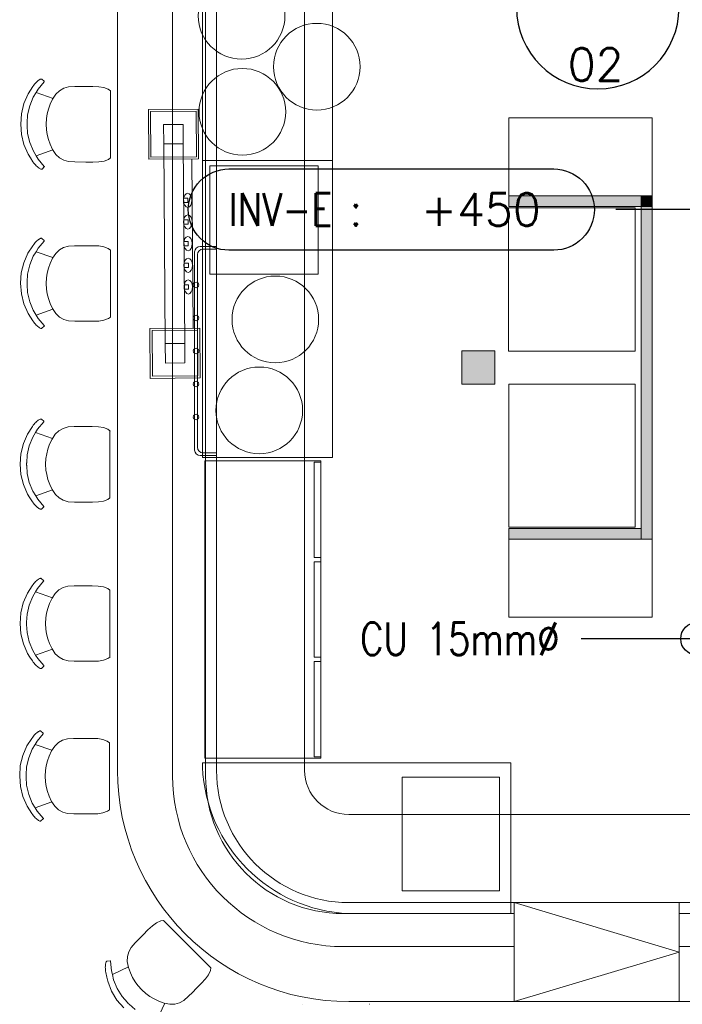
# Model space of a CAD drawing. Extents: x -750 to 58062, y -2404 to 18333.
# Tile 22 of 91: x 4891 to 7951, y 6233 to 10777. Entities that reach past the tile are written whole.
import ezdxf
from ezdxf.enums import TextEntityAlignment as Align

# ---------------------------------------------------------------- set-up
doc = ezdxf.new("R2010")
doc.units = 0
doc.header["$MEASUREMENT"] = 0
doc.layers.add('GREY SCALE', color=9, linetype='Continuous', lineweight=0, true_color=0x808080)
doc.layers.add('GREYSCALE', color=9, linetype='Continuous', lineweight=0, true_color=0x808080)
for name, color, linetype in [('PLUMBING-DW-EQP-TAG', 7, 'Continuous'), ('PLUMBING-DW-PIPE-TAG', 7, 'Continuous'), ('PLUMBING-WS-PIPE-TEXT', 7, 'Continuous'), ('TAG', 7, 'Continuous')]:
    doc.layers.add(name, color=color, linetype=linetype)
doc.styles.add('Romans', font='Romans.shx', dxfattribs={"width": 0.8})
doc.styles.add('ROMANS-100', font='romans.shx', dxfattribs={"width": 0.8})
doc.styles.get("Standard").update_dxf_attribs({"font": 'arial.ttf', "width": 0.8})
doc.dimstyles.new('CLOSSED FILLED-ROMANS-100', dxfattribs={"dimtxt": 100, "dimasz": 100, "dimexe": 50, "dimexo": 50, "dimgap": 50, "dimtad": 1, "dimdec": 0, "dimzin": 0, "dimdsep": 46, "dimtxsty": 'ROMANS-100', "dimcen": 0.09, "dimclrd": 256, "dimclre": 256, "dimclrt": 256, "dimadec": 0, "dimazin": 0, "dimtfac": 1, "dimtdec": 0, "dimtofl": 0, "dimtmove": 0, "dimatfit": 3, "dimfxl": 1, "dimtolj": 1, "dimtzin": 0, "dimarcsym": 0})
doc.dimstyles.new('ISO-25', dxfattribs={"dimtxt": 10, "dimasz": 2.5, "dimexe": 1.25, "dimexo": 0.625, "dimtad": 1, "dimtxsty": 'Standard', "dimcen": 2.5, "dimadec": 0, "dimazin": 0, "dimtfac": 1, "dimtmove": 0, "dimatfit": 3, "dimfxl": 1, "dimarcsym": 0})

# ---------------------------------------------------------------- blocks, each defined once
blk = doc.blocks.new('FLOOR PLAN')
at = {"layer": 'GREYSCALE'}
for points in [[(7149.8, 9964.3), (7760.8, 9964.3), (7760.8, 9914.3), (7149.8, 9914.3)], [(7760.8, 9964.3), (7810.8, 9964.3), (7810.8, 9914.3), (7760.8, 9914.3)], [(7760.8, 9914.3), (7810.8, 9914.3), (7810.8, 9964.3), (7760.8, 9964.3)], [(7760.8, 9914.2), (7810.8, 9914.2), (7810.8, 9964.2), (7760.8, 9964.2)], [(7760.8, 9914.3), (7810.8, 9914.3), (7810.8, 8379.3), (7760.8, 8379.3)], [(7149.8, 8429.3), (7760.8, 8429.3), (7760.8, 8379.3), (7149.8, 8379.3)]]:
    blk.add_hatch(color=256, dxfattribs=at).paths.add_polyline_path(points)
at = {"layer": 'GREYSCALE', "ltscale": 0.25}
h = blk.add_hatch(color=256, dxfattribs=at)
h.dxf.hatch_style = 1
h.paths.add_polyline_path([(6932, 9247.9), (6932, 9095.5), (7084.4, 9095.5), (7084.4, 9247.9)])
at = {"layer": 'GREYSCALE', "ltscale": 0.2}
for p, q in [((5597.3, 7286.8), (5597.3, 11136.7)), ((5749.7, 11136.7), (5749.7, 7286.8)), ((5735.2, 7346.7), (5735.2, 7327)), ((7159.2, 7346.7), (5735.2, 7346.7)), ((7159.2, 6651.8), (7159.2, 7346.7)), ((7174.4, 6702.6), (7936.4, 6474)), ((6384.7, 6651.8), (7174.4, 6651.8)), ((6410.4, 6651.8), (7159.2, 6651.8)), ((7174.4, 6651.8), (7174.4, 6499.4)), ((7936.4, 6499.4), (7936.4, 6651.8)), ((7936.4, 6651.8), (11787.1, 6651.8)), ((7174.4, 6499.4), (6384.7, 6499.4)), ((11787.1, 6499.4), (7936.4, 6499.4)), ((7936.4, 6474), (7174.4, 6245.4))]:
    blk.add_line(p, q, dxfattribs=at)
at = {"layer": 'GREYSCALE', "ltscale": 0.25}
for p, q in [((5343.3, 11111.3), (5343.3, 7312.2)), ((5800.5, 7312.2), (5800.5, 11111.3)), ((5800.5, 11111.3), (5800.5, 7312.2)), ((6206.9, 7312.2), (6206.9, 11111.3)), ((7149.8, 10324.3), (7810.8, 10324.3)), ((7149.8, 10324.3), (7810.8, 10324.3)), ((7149.8, 9964.2), (7149.8, 10324.3)), ((7810.8, 10324.3), (7810.8, 9964.2)), ((7810.8, 9964.2), (7149.8, 9964.2)), ((5724.3, 9730.5), (5800.5, 9730.5)), ((5698.9, 8790.7), (5698.9, 9705.1)), ((5711.6, 8803.4), (5711.6, 9692.4)), ((5737, 9717.8), (5800.5, 9717.8)), ((6932, 9247.9), (7084.4, 9247.9)), ((6932, 9095.5), (6932, 9247.9)), ((7084.4, 9247.9), (7084.4, 9095.5)), ((7084.4, 9095.5), (6932, 9095.5)), ((5800.5, 8778), (5737, 8778)), ((5800.5, 8765.3), (5724.3, 8765.3)), ((7810.8, 8379.4), (7149.8, 8379.4)), ((7149.8, 8379.4), (7149.8, 8019.3)), ((7149.8, 8379.3), (7810.8, 8379.3)), ((7810.8, 8019.3), (7810.8, 8379.4)), ((7149.8, 8019.3), (7810.8, 8019.3)), ((7149.8, 8019.3), (7810.8, 8019.3)), ((11786.7, 7109), (6410.1, 7109)), ((7174.4, 6702.6), (6410.1, 6702.6)), ((6410.1, 6702.6), (11786.7, 6702.6)), ((7174.4, 6245.4), (7174.4, 6702.6)), ((7936.4, 6702.6), (7174.4, 6702.6)), ((7174.4, 6702.6), (7174.4, 6245.4)), ((7936.4, 6245.4), (7936.4, 6702.6)), ((7936.4, 6245.4), (7936.4, 6702.6)), ((7936.4, 6702.6), (11787.1, 6702.6)), ((6410.1, 6245.4), (7174.4, 6245.4)), ((7174.4, 6245.4), (7936.4, 6245.4)), ((11787.1, 6245.4), (7936.4, 6245.4))]:
    blk.add_line(p, q, dxfattribs=at)
at = {"layer": 'GREYSCALE', "ltscale": 25}
for p, q in [((5735.4, 11092.7, -59), (5735.4, 10126.2, -59)), ((6335.4, 10126.2, -59), (6335.4, 11092.7, -59)), ((5691.9, 9352.2, -9.5), (5686.4, 10134.1, -9.5)), ((5735.4, 10126.2, -59), (5735.4, 8756.3, -59)), ((6335.4, 10126.2, -59), (5735.4, 10126.2, -59)), ((5735.4, 10126.2, -59), (6335.4, 10126.2, -59)), ((6268.8, 10102.3, -59), (5768.8, 10102.3, -59)), ((5768.8, 10102.3, -59), (5768.8, 9602.3, -59)), ((6268.8, 9602.3, -59), (6268.8, 10102.3, -59)), ((6335.4, 8756.3, -59), (6335.4, 10126.2, -59)), ((5768.8, 9602.3, -59), (6268.8, 9602.3, -59)), ((5735.4, 8756.3, -59), (6335.4, 8756.3, -59))]:
    blk.add_line(p, q, dxfattribs=at)
at = {"layer": 'GREYSCALE'}
for p, q in [((4978.6, 10497.2), (4975.1, 10494.5)), ((4979.3, 10497.7), (4978.6, 10497.2)), ((4981.9, 10499.4), (4979.3, 10497.7)), ((4981.9, 10499.4), (4982.5, 10499.9)), ((4985.4, 10501.5), (4982.5, 10499.9)), ((4987.7, 10502.5), (4985.4, 10501.5)), ((4989.5, 10502.8), (4987.7, 10502.5)), ((4990.5, 10502.8), (4989.5, 10502.8)), ((4992.8, 10502.8), (4990.5, 10502.8)), ((4993.6, 10502.4), (4992.8, 10502.8)), ((5004.2, 10492.5), (4993.6, 10502.4)), ((4952, 10468.4), (4929.7, 10433.9)), ((4956, 10474.6), (4952, 10468.4)), ((4956, 10474.6), (4959.6, 10479.1)), ((4963.4, 10483.5), (4959.6, 10479.1)), ((4967.3, 10487.5), (4963.4, 10483.5)), ((4976.4, 10456.6), (4967, 10441.1)), ((4971.3, 10491.2), (4967.3, 10487.5)), ((4975.1, 10494.5), (4971.3, 10491.2)), ((5004.3, 10489.9), (4976.4, 10456.6)), ((5004.2, 10492.5), (5004.7, 10491.7)), ((5004.7, 10490.7), (5004.3, 10489.9)), ((5004.7, 10491.7), (5004.7, 10490.7)), ((5094.3, 10460.1), (5074.9, 10449.1)), ((5116.6, 10466.7), (5094.3, 10460.1)), ((5145.2, 10468.4), (5116.6, 10466.7)), ((5145.2, 10468.4), (5170, 10468.4)), ((5170.1, 10468.4), (5170, 10468.4)), ((5196.7, 10468.4), (5170.1, 10468.4)), ((5197.1, 10468.4), (5196.7, 10468.4)), ((5228.5, 10468.3), (5197.1, 10468.4)), ((5256.8, 10467.4), (5228.5, 10468.3)), ((5280, 10463.6), (5256.8, 10467.4)), ((5300.3, 10455.8), (5280, 10463.6)), ((5310.2, 10448.1), (5300.3, 10455.8)), ((4929.7, 10433.9), (4910.5, 10389.6)), ((4954, 10419.6), (4937.6, 10379.7)), ((4967, 10441.1), (4954, 10419.6)), ((5044.9, 10413.6), (4967, 10441.1)), ((5031.7, 10387), (5042.9, 10410.6)), ((5042.9, 10410.6), (5057.8, 10433.5)), ((5074.9, 10449.1), (5057.8, 10433.5)), ((5310.2, 10448.1), (5310.2, 10139.5)), ((5310.8, 10447.7), (5310.4, 10447.9)), ((4910.5, 10389.6), (4898.8, 10343)), ((4937.6, 10379.7), (4927.7, 10337.8)), ((5018, 10342.3), (5023.7, 10364.4)), ((5023.7, 10364.4), (5031.7, 10387)), ((4895.9, 10295), (4898.8, 10343)), ((4927.7, 10337.8), (4925.7, 10300.8)), ((5013.2, 10294.4), (5014.6, 10321)), ((5014.6, 10321), (5018, 10342.3)), ((4895.9, 10295), (4899, 10247.1)), ((4925.6, 10300), (4925.4, 10295)), ((4925.7, 10290), (4925.4, 10295)), ((4925.7, 10300.8), (4925.6, 10300)), ((4925.7, 10289.2), (4925.7, 10290)), ((4927.8, 10252.2), (4925.7, 10289.2)), ((5014.7, 10267.8), (5013.2, 10294.4)), ((4910.8, 10200.4), (4899, 10247.1)), ((4937.8, 10210.3), (4927.8, 10252.2)), ((5018.1, 10246.4), (5014.7, 10267.8)), ((5023.8, 10224.3), (5018.1, 10246.4)), ((5032, 10201.7), (5023.8, 10224.3)), ((4930.1, 10156.1), (4910.8, 10200.4)), ((4954.3, 10170.4), (4937.8, 10210.3)), ((5043.2, 10178.1), (5032, 10201.7)), ((5058.2, 10155.2), (5043.2, 10178.1)), ((4941, 10139.2), (4930.1, 10156.1)), ((4952.4, 10121.5), (4941, 10139.2)), ((4967.4, 10148.7), (4954.3, 10170.4)), ((5044.7, 10175.9), (4967.4, 10148.7)), ((4976.8, 10133.3), (4967.4, 10148.7)), ((5004.8, 10099.9), (4976.8, 10133.3)), ((5075.3, 10139.5), (5058.2, 10155.2)), ((5094.8, 10128.5), (5075.3, 10139.5)), ((5310.2, 10139.5), (5300.7, 10132.2)), ((5310.8, 10140), (5310.4, 10139.7)), ((4956.4, 10115.3), (4952.4, 10121.5)), ((4956.4, 10115.3), (4960.1, 10110.8)), ((4963.9, 10106.4), (4960.1, 10110.8)), ((4967.8, 10102.4), (4963.9, 10106.4)), ((4971.8, 10098.7), (4967.8, 10102.4)), ((4975.6, 10095.4), (4971.8, 10098.7)), ((4979.2, 10092.6), (4975.6, 10095.4)), ((4979.8, 10092.2), (4979.2, 10092.6)), ((4982.4, 10090.4), (4979.8, 10092.2)), ((4982.4, 10090.4), (4983.1, 10090)), ((4985.9, 10088.3), (4983.1, 10090)), ((4988.3, 10087.3), (4985.9, 10088.3)), ((4990, 10087), (4988.3, 10087.3)), ((4991, 10087), (4990, 10087)), ((4993.3, 10087), (4991, 10087)), ((4994.2, 10087.5), (4993.3, 10087)), ((5004.7, 10097.3), (4994.2, 10087.5)), ((5004.7, 10097.3), (5005.2, 10098.1)), ((5005.2, 10099.1), (5004.8, 10099.9)), ((5005.2, 10098.1), (5005.2, 10099.1)), ((5117, 10121.7), (5094.8, 10128.5)), ((5145.7, 10120), (5117, 10121.7)), ((5145.7, 10120), (5197.2, 10119.9)), ((5197.6, 10119.9), (5197.2, 10119.9)), ((5228.9, 10119.8), (5197.6, 10119.9)), ((5257.2, 10120.7), (5228.9, 10119.8)), ((5280.4, 10124.5), (5257.2, 10120.7)), ((5300.7, 10132.2), (5280.4, 10124.5)), ((7149.8, 9964.3), (7760.8, 9964.3)), ((7149.8, 9914.3), (7149.8, 9964.3)), ((7149.8, 9964.3), (7149.8, 9914.3)), ((7810.8, 9964.3), (7149.8, 9964.3)), ((7760.8, 8469.3), (7760.8, 9964.3)), ((7760.8, 9964.3), (7760.8, 9914.3)), ((7760.8, 9964.3), (7810.8, 9964.3)), ((7760.8, 9914.3), (7760.8, 9964.3)), ((7810.8, 9964.3), (7760.8, 9964.3)), ((7760.8, 9964.3), (7760.8, 9914.3)), ((7810.8, 9964.2), (7760.8, 9964.2)), ((7760.8, 9964.2), (7760.8, 9914.2)), ((7810.8, 8469.3), (7810.8, 9964.3)), ((7810.8, 9964.3), (7810.8, 8469.3)), ((7810.8, 9964.3), (7810.8, 9914.3)), ((7810.8, 8379.3), (7810.8, 9964.3)), ((7810.8, 9914.3), (7810.8, 9964.3)), ((7810.8, 9914.2), (7810.8, 9964.2)), ((7148.4, 9907.8), (7148.4, 9247.4)), ((7732.6, 9907.8), (7148.4, 9907.8)), ((7760.8, 9914.3), (7149.8, 9914.3)), ((7149.8, 9914.3), (7760.8, 9914.3)), ((7732.6, 9247.4), (7732.6, 9907.8)), ((7760.8, 9914.3), (7810.8, 9914.3)), ((7760.8, 8379.3), (7760.8, 9914.3)), ((7810.8, 9914.3), (7760.8, 9914.3)), ((7760.8, 9914.3), (7760.8, 8429.3)), ((7760.8, 9914.3), (7810.8, 9914.3)), ((7760.8, 9914.2), (7810.8, 9914.2)), ((7810.8, 9914.3), (7810.8, 8379.3)), ((4951.7, 9733.5), (4929.4, 9699)), ((4955.7, 9739.7), (4951.7, 9733.5)), ((4955.7, 9739.7), (4959.3, 9744.2)), ((4963.1, 9748.6), (4959.3, 9744.2)), ((4967, 9752.6), (4963.1, 9748.6)), ((4971, 9756.3), (4967, 9752.6)), ((4974.8, 9759.6), (4971, 9756.3)), ((4978.3, 9762.3), (4974.8, 9759.6)), ((5004, 9755), (4976.1, 9721.7)), ((4979, 9762.8), (4978.3, 9762.3)), ((4981.6, 9764.5), (4979, 9762.8)), ((4981.6, 9764.5), (4982.3, 9765)), ((4985.1, 9766.6), (4982.3, 9765)), ((4987.4, 9767.6), (4985.1, 9766.6)), ((4989.2, 9767.9), (4987.4, 9767.6)), ((4990.2, 9767.9), (4989.2, 9767.9)), ((4992.5, 9767.9), (4990.2, 9767.9)), ((4993.3, 9767.5), (4992.5, 9767.9)), ((5003.9, 9757.6), (4993.3, 9767.5)), ((5003.9, 9757.6), (5004.4, 9756.8)), ((5004.4, 9755.8), (5004, 9755)), ((5004.4, 9756.8), (5004.4, 9755.8)), ((5094, 9725.2), (5074.6, 9714.2)), ((5116.3, 9731.8), (5094, 9725.2)), ((5144.9, 9733.5), (5116.3, 9731.8)), ((5144.9, 9733.5), (5169.7, 9733.5)), ((5169.8, 9733.5), (5169.7, 9733.5)), ((5196.4, 9733.5), (5169.8, 9733.5)), ((5196.8, 9733.5), (5196.4, 9733.5)), ((5228.2, 9733.4), (5196.8, 9733.5)), ((5256.5, 9732.5), (5228.2, 9733.4)), ((5279.7, 9728.7), (5256.5, 9732.5)), ((5300, 9720.9), (5279.7, 9728.7)), ((4929.4, 9699), (4910.2, 9654.7)), ((4953.7, 9684.7), (4937.3, 9644.8)), ((4966.7, 9706.2), (4953.7, 9684.7)), ((4976.1, 9721.7), (4966.7, 9706.2)), ((5044.6, 9678.7), (4966.7, 9706.2)), ((5042.6, 9675.6), (5057.6, 9698.5)), ((5074.6, 9714.2), (5057.6, 9698.5)), ((5309.9, 9713.2), (5300, 9720.9)), ((5309.9, 9713.2), (5309.9, 9404.6)), ((5310.5, 9712.8), (5310.1, 9713)), ((4910.2, 9654.7), (4898.5, 9608.1)), ((4937.3, 9644.8), (4927.4, 9602.9)), ((5023.4, 9629.5), (5031.4, 9652.1)), ((5031.4, 9652.1), (5042.6, 9675.6)), ((4895.6, 9560.1), (4898.5, 9608.1)), ((4927.4, 9602.9), (4925.4, 9565.9)), ((5014.3, 9586.1), (5017.7, 9607.4)), ((5017.7, 9607.4), (5023.4, 9629.5)), ((4895.6, 9560.1), (4898.7, 9512.2)), ((4925.4, 9565.1), (4925.1, 9560.1)), ((4925.4, 9555.1), (4925.1, 9560.1)), ((4925.4, 9565.9), (4925.4, 9565.1)), ((4925.4, 9554.3), (4925.4, 9555.1)), ((4927.5, 9517.3), (4925.4, 9554.3)), ((5012.9, 9559.5), (5014.3, 9586.1)), ((5014.4, 9532.9), (5012.9, 9559.5)), ((4910.5, 9465.5), (4898.7, 9512.2)), ((4937.5, 9475.4), (4927.5, 9517.3)), ((5017.8, 9511.5), (5014.4, 9532.9)), ((5023.5, 9489.4), (5017.8, 9511.5)), ((4929.8, 9421.2), (4910.5, 9465.5)), ((4954, 9435.5), (4937.5, 9475.4)), ((5031.7, 9466.8), (5023.5, 9489.4)), ((5042.9, 9443.2), (5031.7, 9466.8)), ((4940.7, 9404.3), (4929.8, 9421.2)), ((4967.1, 9413.8), (4954, 9435.5)), ((5044.4, 9441), (4967.1, 9413.8)), ((4976.5, 9398.4), (4967.1, 9413.8)), ((5057.9, 9420.3), (5042.9, 9443.2)), ((5075, 9404.6), (5057.9, 9420.3)), ((4952.1, 9386.6), (4940.7, 9404.3)), ((4956.1, 9380.4), (4952.1, 9386.6)), ((4956.1, 9380.4), (4959.8, 9375.9)), ((4963.6, 9371.5), (4959.8, 9375.9)), ((4967.5, 9367.5), (4963.6, 9371.5)), ((4971.5, 9363.8), (4967.5, 9367.5)), ((4975.3, 9360.5), (4971.5, 9363.8)), ((4978.9, 9357.7), (4975.3, 9360.5)), ((5004.5, 9365), (4976.5, 9398.4)), ((5004.4, 9362.4), (4993.9, 9352.6)), ((5004.4, 9362.4), (5004.9, 9363.2)), ((5004.9, 9364.2), (5004.5, 9365)), ((5004.9, 9363.2), (5004.9, 9364.2)), ((5094.5, 9393.5), (5075, 9404.6)), ((5116.7, 9386.8), (5094.5, 9393.5)), ((5145.4, 9385.1), (5116.7, 9386.8)), ((5145.4, 9385.1), (5196.9, 9385)), ((5197.3, 9385), (5196.9, 9385)), ((5228.6, 9384.9), (5197.3, 9385)), ((5256.9, 9385.8), (5228.6, 9384.9)), ((5280.1, 9389.6), (5256.9, 9385.8)), ((5300.4, 9397.3), (5280.1, 9389.6)), ((5309.9, 9404.6), (5300.4, 9397.3)), ((5310.5, 9405.1), (5310.1, 9404.8)), ((4979.5, 9357.3), (4978.9, 9357.7)), ((4982.1, 9355.5), (4979.5, 9357.3)), ((4982.1, 9355.5), (4982.8, 9355.1)), ((4985.6, 9353.4), (4982.8, 9355.1)), ((4988, 9352.4), (4985.6, 9353.4)), ((4989.7, 9352.1), (4988, 9352.4)), ((4990.7, 9352.1), (4989.7, 9352.1)), ((4993, 9352.1), (4990.7, 9352.1)), ((4993.9, 9352.6), (4993, 9352.1)), ((7148.4, 9247.4), (7732.6, 9247.4)), ((7149.3, 9094.6, 83.9), (7149.3, 8434.2, 83.9)), ((7733.5, 9094.6, 83.9), (7149.3, 9094.6, 83.9)), ((7733.5, 8434.2, 83.9), (7733.5, 9094.6, 83.9)), ((4953.6, 8905.5), (4957.3, 8910)), ((4961.1, 8914.3), (4957.3, 8910)), ((4965, 8918.3), (4961.1, 8914.3)), ((4968.9, 8922), (4965, 8918.3)), ((4972.7, 8925.3), (4968.9, 8922)), ((4976.3, 8928.1), (4972.7, 8925.3)), ((5001.9, 8920.7), (4974, 8887.4)), ((4977, 8928.5), (4976.3, 8928.1)), ((4979.5, 8930.2), (4977, 8928.5)), ((4979.5, 8930.2), (4980.2, 8930.7)), ((4983.1, 8932.3), (4980.2, 8930.7)), ((4985.4, 8933.3), (4983.1, 8932.3)), ((4987.1, 8933.6), (4985.4, 8933.3)), ((4988.2, 8933.7), (4987.1, 8933.6)), ((4990.4, 8933.7), (4988.2, 8933.7)), ((4991.3, 8933.2), (4990.4, 8933.7)), ((5001.9, 8923.4), (4991.3, 8933.2)), ((5001.9, 8923.4), (5002.4, 8922.5)), ((5002.4, 8921.6), (5001.9, 8920.7)), ((5002.4, 8922.5), (5002.4, 8921.6)), ((4927.4, 8864.7), (4908.2, 8820.5)), ((4949.6, 8899.2), (4927.4, 8864.7)), ((4953.6, 8905.5), (4949.6, 8899.2)), ((4964.7, 8871.9), (4951.6, 8850.4)), ((4974, 8887.4), (4964.7, 8871.9)), ((5042.5, 8844.4), (4964.7, 8871.9)), ((5040.6, 8841.4), (5055.5, 8864.3)), ((5072.5, 8879.9), (5055.5, 8864.3)), ((5092, 8890.9), (5072.5, 8879.9)), ((5114.3, 8897.6), (5092, 8890.9)), ((5142.9, 8899.3), (5114.3, 8897.6)), ((5142.9, 8899.3), (5167.6, 8899.2)), ((5167.8, 8899.2), (5167.6, 8899.2)), ((5194.4, 8899.2), (5167.8, 8899.2)), ((5194.8, 8899.2), (5194.4, 8899.2)), ((5226.1, 8899.1), (5194.8, 8899.2)), ((5254.5, 8898.2), (5226.1, 8899.1)), ((5277.7, 8894.4), (5254.5, 8898.2)), ((5298, 8886.6), (5277.7, 8894.4)), ((5307.8, 8879), (5298, 8886.6)), ((5307.8, 8879), (5307.8, 8570.3)), ((5308.5, 8878.5), (5308.1, 8878.8)), ((4908.2, 8820.5), (4896.5, 8773.8)), ((4951.6, 8850.4), (4935.3, 8810.5)), ((5021.3, 8795.2), (5029.4, 8817.8)), ((5029.4, 8817.8), (5040.6, 8841.4)), ((4893.6, 8725.9), (4896.5, 8773.8)), ((4935.3, 8810.5), (4925.4, 8768.7)), ((5012.3, 8751.8), (5015.7, 8773.2)), ((5015.7, 8773.2), (5021.3, 8795.2)), ((4893.6, 8725.9), (4896.6, 8677.9)), ((4923.3, 8730.8), (4923.1, 8725.8)), ((4923.3, 8720.8), (4923.1, 8725.8)), ((4923.4, 8731.6), (4923.3, 8730.8)), ((4925.4, 8768.7), (4923.4, 8731.6)), ((5010.8, 8725.2), (5012.3, 8751.8)), ((5012.4, 8698.6), (5010.8, 8725.2)), ((4923.4, 8720), (4923.3, 8720.8)), ((4925.5, 8683), (4923.4, 8720)), ((4935.5, 8641.1), (4925.5, 8683)), ((5015.8, 8677.2), (5012.4, 8698.6)), ((4908.5, 8631.2), (4896.6, 8677.9)), ((4952, 8601.2), (4935.5, 8641.1)), ((5021.5, 8655.1), (5015.8, 8677.2)), ((5029.7, 8632.5), (5021.5, 8655.1)), ((4927.8, 8586.9), (4908.5, 8631.2)), ((4965.1, 8579.5), (4952, 8601.2)), ((5042.3, 8606.7), (4965.1, 8579.5)), ((5040.9, 8608.9), (5029.7, 8632.5)), ((5055.9, 8586), (5040.9, 8608.9)), ((4938.6, 8570), (4927.8, 8586.9)), ((4950.1, 8552.3), (4938.6, 8570)), ((4954.1, 8546.1), (4950.1, 8552.3)), ((4954.1, 8546.1), (4957.7, 8541.6)), ((4974.4, 8564.1), (4965.1, 8579.5)), ((5002.4, 8530.7), (4974.4, 8564.1)), ((5072.9, 8570.3), (5055.9, 8586)), ((5092.4, 8559.3), (5072.9, 8570.3)), ((5114.7, 8552.5), (5092.4, 8559.3)), ((5143.4, 8550.8), (5114.7, 8552.5)), ((5143.4, 8550.8), (5194.8, 8550.7)), ((5195.3, 8550.7), (5194.8, 8550.7)), ((5226.6, 8550.7), (5195.3, 8550.7)), ((5254.9, 8551.5), (5226.6, 8550.7)), ((5278.1, 8555.3), (5254.9, 8551.5)), ((5298.4, 8563), (5278.1, 8555.3)), ((5307.8, 8570.3), (5298.4, 8563)), ((5308.5, 8570.8), (5308.1, 8570.5)), ((4961.6, 8537.3), (4957.7, 8541.6)), ((4965.5, 8533.2), (4961.6, 8537.3)), ((4969.4, 8529.5), (4965.5, 8533.2)), ((4973.3, 8526.2), (4969.4, 8529.5)), ((4976.8, 8523.5), (4973.3, 8526.2)), ((4977.5, 8523), (4976.8, 8523.5)), ((4980.1, 8521.2), (4977.5, 8523)), ((4980.1, 8521.2), (4980.8, 8520.8)), ((4983.6, 8519.2), (4980.8, 8520.8)), ((4986, 8518.2), (4983.6, 8519.2)), ((4987.7, 8517.8), (4986, 8518.2)), ((4988.7, 8517.8), (4987.7, 8517.8)), ((4991, 8517.8), (4988.7, 8517.8)), ((4991.9, 8518.3), (4991, 8517.8)), ((5002.4, 8528.1), (4991.9, 8518.3)), ((5002.9, 8529.9), (5002.4, 8530.7)), ((5002.4, 8528.1), (5002.9, 8528.9)), ((5002.9, 8528.9), (5002.9, 8529.9)), ((7149.3, 8434.2, 83.9), (7733.5, 8434.2, 83.9)), ((7760.8, 8429.3), (7149.8, 8429.3)), ((7149.8, 8429.3), (7149.8, 8379.3)), ((7149.8, 8379.3), (7810.8, 8379.3)), ((7810.8, 8379.3), (7760.8, 8379.3)), ((4960.8, 8179.4), (4957, 8175.1)), ((4964.7, 8183.4), (4960.8, 8179.4)), ((4968.6, 8187.1), (4964.7, 8183.4)), ((4972.4, 8190.4), (4968.6, 8187.1)), ((4976, 8193.1), (4972.4, 8190.4)), ((5001.6, 8185.8), (4973.7, 8152.5)), ((4976.7, 8193.6), (4976, 8193.1)), ((4979.2, 8195.3), (4976.7, 8193.6)), ((4979.2, 8195.3), (4979.9, 8195.8)), ((4982.8, 8197.4), (4979.9, 8195.8)), ((4985.1, 8198.4), (4982.8, 8197.4)), ((4986.8, 8198.7), (4985.1, 8198.4)), ((4987.9, 8198.8), (4986.8, 8198.7)), ((4990.1, 8198.8), (4987.9, 8198.8)), ((4991, 8198.3), (4990.1, 8198.8)), ((5001.6, 8188.5), (4991, 8198.3)), ((5001.6, 8188.5), (5002.1, 8187.6)), ((5002.1, 8186.6), (5001.6, 8185.8)), ((5002.1, 8187.6), (5002.1, 8186.6)), ((4949.3, 8164.3), (4927.1, 8129.8)), ((4953.4, 8170.6), (4949.3, 8164.3)), ((4964.4, 8137), (4951.4, 8115.5)), ((4953.4, 8170.6), (4957, 8175.1)), ((4973.7, 8152.5), (4964.4, 8137)), ((5042.3, 8109.5), (4964.4, 8137)), ((5072.2, 8145), (5055.2, 8129.4)), ((5091.7, 8156), (5072.2, 8145)), ((5114, 8162.7), (5091.7, 8156)), ((5142.6, 8164.4), (5114, 8162.7)), ((5142.6, 8164.4), (5167.3, 8164.3)), ((5167.5, 8164.3), (5167.3, 8164.3)), ((5194.1, 8164.3), (5167.5, 8164.3)), ((5194.5, 8164.3), (5194.1, 8164.3)), ((5225.8, 8164.2), (5194.5, 8164.3)), ((5254.2, 8163.3), (5225.8, 8164.2)), ((5277.4, 8159.5), (5254.2, 8163.3)), ((5297.7, 8151.7), (5277.4, 8159.5)), ((5307.5, 8144.1), (5297.7, 8151.7)), ((5307.5, 8144.1), (5307.5, 7835.4)), ((5308.2, 8143.6), (5307.8, 8143.9)), ((4927.1, 8129.8), (4907.9, 8085.6)), ((4951.4, 8115.5), (4935, 8075.6)), ((5029.1, 8082.9), (5040.3, 8106.5)), ((5040.3, 8106.5), (5055.2, 8129.4)), ((4907.9, 8085.6), (4896.2, 8038.9)), ((4935, 8075.6), (4925.1, 8033.8)), ((5015.4, 8038.2), (5021, 8060.3)), ((5021, 8060.3), (5029.1, 8082.9)), ((4893.3, 7991), (4896.2, 8038.9)), ((4925.1, 8033.8), (4923.1, 7996.7)), ((5010.5, 7990.3), (5012, 8016.9)), ((5012, 8016.9), (5015.4, 8038.2)), ((4893.3, 7991), (4896.3, 7943)), ((4923, 7995.9), (4922.8, 7990.9)), ((4923, 7985.9), (4922.8, 7990.9)), ((4923.1, 7996.7), (4923, 7995.9)), ((4923.1, 7985.1), (4923, 7985.9)), ((4925.2, 7948.1), (4923.1, 7985.1)), ((5012.1, 7963.7), (5010.5, 7990.3)), ((5015.5, 7942.3), (5012.1, 7963.7)), ((4908.2, 7896.3), (4896.3, 7943)), ((4935.2, 7906.2), (4925.2, 7948.1)), ((4951.7, 7866.3), (4935.2, 7906.2)), ((5021.2, 7920.2), (5015.5, 7942.3)), ((5029.4, 7897.6), (5021.2, 7920.2)), ((4927.5, 7852), (4908.2, 7896.3)), ((4964.8, 7844.6), (4951.7, 7866.3)), ((5042, 7871.8), (4964.8, 7844.6)), ((5040.6, 7874), (5029.4, 7897.6)), ((5055.6, 7851.1), (5040.6, 7874)), ((4938.3, 7835.1), (4927.5, 7852)), ((4949.8, 7817.4), (4938.3, 7835.1)), ((4953.8, 7811.2), (4949.8, 7817.4)), ((4974.1, 7829.2), (4964.8, 7844.6)), ((5002.1, 7795.8), (4974.1, 7829.2)), ((5072.6, 7835.4), (5055.6, 7851.1)), ((5092.1, 7824.4), (5072.6, 7835.4)), ((5114.4, 7817.6), (5092.1, 7824.4)), ((5143.1, 7815.9), (5114.4, 7817.6)), ((5143.1, 7815.9), (5194.5, 7815.8)), ((5195, 7815.8), (5194.5, 7815.8)), ((5226.3, 7815.8), (5195, 7815.8)), ((5254.6, 7816.6), (5226.3, 7815.8)), ((5277.8, 7820.4), (5254.6, 7816.6)), ((5298.1, 7828.1), (5277.8, 7820.4)), ((5307.5, 7835.4), (5298.1, 7828.1)), ((5308.2, 7835.9), (5307.8, 7835.6)), ((4953.8, 7811.2), (4957.4, 7806.7)), ((4961.3, 7802.3), (4957.4, 7806.7)), ((4965.2, 7798.3), (4961.3, 7802.3)), ((4969.1, 7794.6), (4965.2, 7798.3)), ((4973, 7791.3), (4969.1, 7794.6)), ((4976.5, 7788.5), (4973, 7791.3)), ((4977.2, 7788.1), (4976.5, 7788.5)), ((4979.8, 7786.3), (4977.2, 7788.1)), ((4979.8, 7786.3), (4980.5, 7785.9)), ((4983.3, 7784.3), (4980.5, 7785.9)), ((4985.7, 7783.3), (4983.3, 7784.3)), ((4987.4, 7782.9), (4985.7, 7783.3)), ((4988.4, 7782.9), (4987.4, 7782.9)), ((4990.7, 7782.9), (4988.4, 7782.9)), ((4991.6, 7783.4), (4990.7, 7782.9)), ((5002.1, 7793.2), (4991.6, 7783.4)), ((5002.6, 7795), (5002.1, 7795.8)), ((5002.1, 7793.2), (5002.6, 7794)), ((5002.6, 7794), (5002.6, 7795)), ((4947.1, 7459.9), (4924.8, 7425.4)), ((4951.1, 7466.2), (4947.1, 7459.9)), ((4951.1, 7466.2), (4954.7, 7470.7)), ((4958.5, 7475), (4954.7, 7470.7)), ((4962.4, 7479), (4958.5, 7475)), ((4966.4, 7482.7), (4962.4, 7479)), ((4970.2, 7486), (4966.4, 7482.7)), ((4973.7, 7488.7), (4970.2, 7486)), ((4999.4, 7481.4), (4971.5, 7448.1)), ((4974.4, 7489.2), (4973.7, 7488.7)), ((4977, 7490.9), (4974.4, 7489.2)), ((4977, 7490.9), (4977.7, 7491.4)), ((4980.5, 7493), (4977.7, 7491.4)), ((4982.9, 7494), (4980.5, 7493)), ((4984.6, 7494.3), (4982.9, 7494)), ((4985.6, 7494.4), (4984.6, 7494.3)), ((4987.9, 7494.4), (4985.6, 7494.4)), ((4988.7, 7493.9), (4987.9, 7494.4)), ((4999.3, 7484.1), (4988.7, 7493.9)), ((4999.3, 7484.1), (4999.8, 7483.2)), ((4999.8, 7482.2), (4999.4, 7481.4)), ((4999.8, 7483.2), (4999.8, 7482.2)), ((5089.4, 7451.6), (5070, 7440.6)), ((5111.7, 7458.3), (5089.4, 7451.6)), ((5140.3, 7459.9), (5111.7, 7458.3)), ((5140.3, 7459.9), (5165.1, 7459.9)), ((5165.3, 7459.9), (5165.1, 7459.9)), ((5191.8, 7459.9), (5165.3, 7459.9)), ((5192.2, 7459.9), (5191.8, 7459.9)), ((5223.6, 7459.8), (5192.2, 7459.9)), ((5251.9, 7458.9), (5223.6, 7459.8)), ((5275.1, 7455.1), (5251.9, 7458.9)), ((5295.4, 7447.3), (5275.1, 7455.1)), ((4924.8, 7425.4), (4905.6, 7381.2)), ((4949.1, 7411.1), (4932.7, 7371.2)), ((4962.1, 7432.6), (4949.1, 7411.1)), ((4971.5, 7448.1), (4962.1, 7432.6)), ((5040, 7405.1), (4962.1, 7432.6)), ((5038, 7402.1), (5053, 7425)), ((5070, 7440.6), (5053, 7425)), ((5305.3, 7439.7), (5295.4, 7447.3)), ((5305.3, 7439.7), (5305.3, 7131)), ((5305.9, 7439.2), (5305.5, 7439.5)), ((4905.6, 7381.2), (4893.9, 7334.5)), ((4932.7, 7371.2), (4922.8, 7329.4)), ((5018.8, 7355.9), (5026.9, 7378.5)), ((5026.9, 7378.5), (5038, 7402.1)), ((4891.1, 7286.6), (4893.9, 7334.5)), ((4922.8, 7329.4), (4920.8, 7292.3)), ((5009.7, 7312.5), (5013.1, 7333.8)), ((5013.1, 7333.8), (5018.8, 7355.9)), ((4891.1, 7286.6), (4894.1, 7238.6)), ((4920.8, 7291.5), (4920.5, 7286.5)), ((4920.8, 7281.5), (4920.5, 7286.5)), ((4920.8, 7292.3), (4920.8, 7291.5)), ((4920.8, 7280.7), (4920.8, 7281.5)), ((4922.9, 7243.7), (4920.8, 7280.7)), ((5008.3, 7285.9), (5009.7, 7312.5)), ((5009.8, 7259.3), (5008.3, 7285.9)), ((7107.1, 7281.1, 59), (6657.1, 7281.1, 59)), ((6657.1, 7281.1, 59), (6657.1, 6756.1, 59)), ((7107.1, 6756.1, 59), (7107.1, 7281.1, 59)), ((4905.9, 7191.9), (4894.1, 7238.6)), ((4932.9, 7201.8), (4922.9, 7243.7)), ((5013.2, 7237.9), (5009.8, 7259.3)), ((5019, 7215.8), (5013.2, 7237.9)), ((4925.2, 7147.6), (4905.9, 7191.9)), ((4949.4, 7161.9), (4932.9, 7201.8)), ((5027.1, 7193.2), (5019, 7215.8)), ((5038.3, 7169.6), (5027.1, 7193.2)), ((4936.1, 7130.7), (4925.2, 7147.6)), ((4962.5, 7140.2), (4949.4, 7161.9)), ((5039.8, 7167.4), (4962.5, 7140.2)), ((4971.9, 7124.8), (4962.5, 7140.2)), ((5053.3, 7146.7), (5038.3, 7169.6)), ((5070.4, 7131), (5053.3, 7146.7)), ((4947.5, 7113), (4936.1, 7130.7)), ((4951.5, 7106.8), (4947.5, 7113)), ((4951.5, 7106.8), (4955.2, 7102.3)), ((4959, 7097.9), (4955.2, 7102.3)), ((4962.9, 7093.9), (4959, 7097.9)), ((4966.9, 7090.2), (4962.9, 7093.9)), ((4970.7, 7086.9), (4966.9, 7090.2)), ((4999.9, 7091.4), (4971.9, 7124.8)), ((4999.8, 7088.8), (4989.3, 7079)), ((4999.8, 7088.8), (5000.3, 7089.6)), ((5000.3, 7090.6), (4999.9, 7091.4)), ((5000.3, 7089.6), (5000.3, 7090.6)), ((5089.9, 7120), (5070.4, 7131)), ((5112.1, 7113.2), (5089.9, 7120)), ((5140.8, 7111.5), (5112.1, 7113.2)), ((5140.8, 7111.5), (5192.3, 7111.4)), ((5192.7, 7111.4), (5192.3, 7111.4)), ((5224, 7111.4), (5192.7, 7111.4)), ((5252.3, 7112.2), (5224, 7111.4)), ((5275.5, 7116), (5252.3, 7112.2)), ((5295.8, 7123.7), (5275.5, 7116)), ((5305.3, 7131), (5295.8, 7123.7)), ((5305.9, 7131.5), (5305.5, 7131.2)), ((4974.3, 7084.1), (4970.7, 7086.9)), ((4974.9, 7083.7), (4974.3, 7084.1)), ((4977.5, 7081.9), (4974.9, 7083.7)), ((4977.5, 7081.9), (4978.2, 7081.5)), ((4981.1, 7079.9), (4978.2, 7081.5)), ((4983.4, 7078.9), (4981.1, 7079.9)), ((4985.1, 7078.5), (4983.4, 7078.9)), ((4986.1, 7078.5), (4985.1, 7078.5)), ((4988.4, 7078.5), (4986.1, 7078.5)), ((4989.3, 7079), (4988.4, 7078.5)), ((6657.1, 6756.1, 59), (7107.1, 6756.1, 59)), ((5504.1, 6595.4), (5483.5, 6576)), ((5523.2, 6609.1), (5504.1, 6595.4)), ((5543, 6618), (5523.2, 6609.1)), ((5554.8, 6619.5), (5543, 6618)), ((5773.1, 6401.3), (5554.8, 6619.5)), ((5555.6, 6619.6), (5555.2, 6619.6)), ((5424.7, 6517.1), (5461.1, 6553.5)), ((5461.4, 6553.8), (5461.1, 6553.5)), ((5483.5, 6576), (5461.4, 6553.8)), ((5424.7, 6517.1), (5405.7, 6495.5)), ((5388.7, 6453.5), (5387.7, 6430.3)), ((5394.7, 6475), (5388.7, 6453.5)), ((5405.7, 6495.5), (5394.7, 6475)), ((5286.7, 6409.1), (5286.5, 6403.7)), ((5287, 6414.1), (5286.7, 6409.1)), ((5287.6, 6418.6), (5287, 6414.1)), ((5287.8, 6419.4), (5287.6, 6418.6)), ((5288.4, 6422.5), (5287.8, 6419.4)), ((5288.4, 6422.5), (5288.5, 6423.3)), ((5289.4, 6426.5), (5288.5, 6423.3)), ((5290.3, 6428.8), (5289.4, 6426.5)), ((5291.3, 6430.3), (5290.3, 6428.8)), ((5292, 6431), (5291.3, 6430.3)), ((5293.6, 6432.6), (5292, 6431)), ((5294.6, 6432.9), (5293.6, 6432.6)), ((5309, 6433.4), (5294.6, 6432.9)), ((5309, 6433.4), (5309.9, 6433.2)), ((5309.9, 6433.2), (5310.6, 6432.5)), ((5310.6, 6432.5), (5310.9, 6431.6)), ((5310.9, 6431.6), (5314.7, 6388.2)), ((5387.7, 6430.3), (5393.4, 6403.5)), ((5286.5, 6403.7), (5286.6, 6398.1)), ((5286.6, 6398.1), (5286.9, 6392.3)), ((5287.6, 6386.5), (5286.9, 6392.3)), ((5287.6, 6386.5), (5289.1, 6379.3)), ((5289.1, 6379.3), (5293.5, 6358.7)), ((5314.7, 6388.2), (5319, 6370.7)), ((5392.8, 6406.1), (5319, 6370.7)), ((5319, 6370.7), (5325, 6346.1)), ((5393.4, 6403.5), (5402.1, 6378.9)), ((5402.1, 6378.9), (5412.3, 6357.1)), ((5762.6, 6369.1), (5749, 6349.9)), ((5771.5, 6388.9), (5762.6, 6369.1)), ((5773.1, 6401.3), (5771.5, 6388.9)), ((5773.2, 6402.1), (5773.1, 6401.6)), ((5293.5, 6358.7), (5297.8, 6339.1)), ((5297.8, 6339.1), (5315.5, 6294.1)), ((5325, 6346.1), (5341.6, 6306.2)), ((5412.3, 6357.1), (5423.9, 6337.5)), ((5423.9, 6337.5), (5436.6, 6319.9)), ((5436.6, 6319.9), (5454.3, 6300)), ((5729.6, 6329.2), (5707.4, 6307.1)), ((5749, 6349.9), (5729.6, 6329.2)), ((5315.5, 6294.1), (5340.2, 6252.7)), ((5341.6, 6306.2), (5364.1, 6269.5)), ((5454.3, 6300), (5474.1, 6282.2)), ((5474.1, 6282.2), (5491.7, 6269.5)), ((5670.8, 6270.3), (5649.3, 6251.3)), ((5670.8, 6270.3), (5688.3, 6287.8)), ((5688.4, 6288), (5688.3, 6287.8)), ((5707.1, 6306.8), (5688.4, 6288)), ((5707.4, 6307.1), (5707.1, 6306.8)), ((5371.9, 6216.7), (5340.2, 6252.7)), ((5364.1, 6269.5), (5388.8, 6241.8)), ((5388.8, 6241.8), (5389.4, 6241.2)), ((5389.4, 6241.2), (5392.7, 6237.5)), ((5396.4, 6234.2), (5392.7, 6237.5)), ((5397, 6233.6), (5396.4, 6234.2)), ((5424.6, 6208.8), (5397, 6233.6)), ((5491.7, 6269.5), (5511.3, 6257.9)), ((5511.3, 6257.9), (5533, 6247.6)), ((5561, 6238.2), (5525.5, 6163.6)), ((5533, 6247.6), (5557.5, 6238.9)), ((5557.5, 6238.9), (5584.3, 6233.3)), ((5607.4, 6234.2), (5584.3, 6233.3)), ((5628.9, 6240.3), (5607.4, 6234.2)), ((5649.3, 6251.3), (5628.9, 6240.3)), ((6197.5, 6233.6), (6197.2, 6233.2)), ((6505.2, 6233.6), (6505.5, 6233.2))]:
    blk.add_line(p, q, dxfattribs=at)
at = {"layer": 'GREYSCALE', "ltscale": 25, "elevation": -9.5}
for points in [[(5715.2, 10364.3), (5485.2, 10362.7), (5486.9, 10132.7), (5716.9, 10134.3)], [(5705.3, 10354.2), (5495.3, 10352.7), (5496.8, 10142.7), (5706.8, 10144.2)], [(5645.7, 10293.8), (5555.7, 10293.2), (5556.4, 10203.2), (5646.4, 10203.8)], [(5646.4, 10203.8), (5556.4, 10203.2), (5563, 9282.2), (5653, 9282.8)], [(5667.8, 9933.7), (5648.3, 9933.6), (5648.2, 9953.1), (5667.7, 9953.2)], [(5668.5, 9833.7), (5649, 9833.6), (5648.9, 9853.1), (5668.4, 9853.2)], [(5669.2, 9733.7), (5649.7, 9733.6), (5649.6, 9753.1), (5669.1, 9753.2)], [(5669.8, 9653.2), (5650.3, 9653.1), (5650.5, 9633.6), (5670, 9633.7)], [(5670.5, 9553.2), (5651, 9553.1), (5651.2, 9533.6), (5670.7, 9533.7)], [(5724.1, 9123.3), (5494.1, 9121.7), (5492.5, 9351.7), (5722.5, 9353.3)], [(5714.1, 9133.3), (5504.1, 9131.8), (5502.5, 9341.8), (5712.5, 9343.3)], [(5653.6, 9192.8), (5563.6, 9192.2), (5563, 9282.2), (5653, 9282.8)]]:
    blk.add_lwpolyline(points, close=True, dxfattribs=at)
at = {"layer": 'GREYSCALE', "ltscale": 125, "elevation": -59}
for points in [[(5745.8, 7368.3), (6280.8, 7368.3), (6280.8, 8740.3), (5745.8, 8740.3)], [(6250.8, 8734.3), (6250.8, 8294.3), (6280.8, 8294.3), (6280.8, 8734.3)], [(6250.8, 7834.3), (6250.8, 8274.3), (6280.8, 8274.3), (6280.8, 7834.3)], [(6250.8, 7374.3), (6250.8, 7814.3), (6280.8, 7814.3), (6280.8, 7374.3)]]:
    blk.add_lwpolyline(points, close=True, dxfattribs=at)
at = {"layer": 'GREYSCALE'}
for centre in [(5915.6, 10794.5, -59), (6263, 10559.8, -59), (5919.3, 10351.7, -59), (6071.5, 9393.5, -59), (5997.3, 8973.9, -59)]:
    blk.add_circle(centre, 200, dxfattribs=at)
at = {"layer": 'GREYSCALE', "ltscale": 0.25}
for centre in [(5705.3, 9552.7), (5705.3, 9400.3), (5705.3, 9247.9), (5705.3, 9095.5), (5705.3, 8943.1)]:
    blk.add_circle(centre, 12.7, dxfattribs=at)
for centre, radius, start, end in [((5724.3, 9705.1), 25.4, 90, 180), ((5737, 9692.4), 25.4, 90, 180), ((5724.3, 8790.7), 25.4, 180, 270), ((5737, 8803.4), 25.4, 180, 270), ((6410.1, 7312.2), 1066.8, 180, 270), ((6410.1, 7312.2), 609.6, 180, 270), ((6410.1, 7312.2), 609.6, 180, 270), ((6410.1, 7312.2), 203.2, 180, 270)]:
    blk.add_arc(centre, radius, start, end, dxfattribs=at)
at = {"layer": 'GREYSCALE', "ltscale": 0.2}
for centre, radius, start, end in [((6441.3, 7357.9), 706.8, 182.5043, 267.4957), ((6384.7, 7286.8), 787.4, 180, 270), ((6384.7, 7286.8), 635, 180, 270)]:
    blk.add_arc(centre, radius, start, end, dxfattribs=at)
at = {"layer": 'GREYSCALE', "ltscale": 25, "extrusion": (0, 0, -1)}
for centre in [(5666.8, 9943.4, -9.5), (5667.5, 9843.5, -9.5), (5668.2, 9743.5, -9.5)]:
    blk.add_ellipse(centre, major_axis=(-0.2, 32.8), ratio=0.595238, start_param=3.141593, end_param=9.424778, dxfattribs=at)
at = {"layer": 'GREYSCALE', "ltscale": 25}
for centre in [(5668.9, 9643.5, -9.5), (5669.6, 9543.5, -9.5)]:
    blk.add_ellipse(centre, major_axis=(-0.2, 32.8), ratio=0.595238, dxfattribs=at)
blk = doc.blocks.new('PLUMBING-EQP-TAG')
at = {"layer": 'PLUMBING-DW-EQP-TAG'}
blk.add_line((-250, 0), (250, 0), dxfattribs=at)
blk.add_circle((0, 0), 250, dxfattribs=at)
blk.add_attdef('EQP-NAME', text='', height=100, dxfattribs=at).set_placement((0, 100), align=Align.MIDDLE)
blk.add_attdef('EQP-NUM', text='', height=100, dxfattribs=at).set_placement((0, -125), align=Align.MIDDLE_CENTER)
blk = doc.blocks.new('INV-E')
at = {"layer": 'PLUMBING-DW-PIPE-TAG'}
blk.add_lwpolyline([(125, 125), (1125, 125, -0.414214), (1250, 0), (1250, 0, -0.414214), (1125, -125), (125, -125, -0.414214), (0, 0), (0, 0, -0.414214)], format="xyb", close=True, dxfattribs=at)
at = {"layer": 'PLUMBING-DW-PIPE-TAG', "insert": (125, 0), "char_height": 100, "attachment_point": 4, "style": 'ROMANS-100'}
blk.add_mtext_dynamic_manual_height_columns('INV-E :', width=553.251, gutter_width=1, heights=[0], dxfattribs=at)
at = {"layer": 'PLUMBING-DW-PIPE-TAG', "style": 'ROMANS-100'}
blk.add_attdef('INVE', (716.3, -50), '', height=100, dxfattribs=at)

msp = doc.modelspace()

# ---------------------------------------------------------------- block references
at = {"layer": 'GREY SCALE', "ltscale": 5}
msp.add_blockref('FLOOR PLAN', (0, 0), dxfattribs=at)
at = {"layer": 'PLUMBING-DW-EQP-TAG'}
ref = msp.add_blockref('PLUMBING-EQP-TAG', (7560.3, 10832.2), dxfattribs=dict(at, xscale=-1.5, yscale=1.5, zscale=1.5))
ref.add_attrib('EQP-NUM', '02', dxfattribs={"height": 150, "style": 'Romans'}).set_placement((7550.5, 10644.7), align=Align.TOP_CENTER)
ref.add_attrib('EQP-NAME', 'EWH', dxfattribs={"height": 150, "style": 'Romans'}).set_placement((7560.3, 10982.2), align=Align.MIDDLE)
at = {"layer": 'PLUMBING-DW-PIPE-TAG'}
ref = msp.add_blockref('INV-E', (5669.4, 9900.6), dxfattribs=dict(at, xscale=1.5, yscale=1.5, zscale=1.5))
ref.add_attrib('INVE', '+450', (6743.8, 9825.6), dxfattribs={"transparency": 16777216, "height": 150, "style": 'ROMANS-100'})

# ---------------------------------------------------------------- texts
at = {"layer": 'PLUMBING-WS-PIPE-TEXT', "insert": (7383.5, 7919.7), "char_height": 150, "attachment_point": 6}
msp.add_mtext_dynamic_manual_height_columns('{\\Fromans|c0;CU 15mm%%C}', width=2232.021, gutter_width=4987.1, heights=[0], dxfattribs=at)

# ---------------------------------------------------------------- leaders
at = {"ltscale": 0.25}
msp.add_leader([(8264.6, 10697.3), (8264.6, 9900.6), (7644.3, 9900.6)], dimstyle='ISO-25', override={"dimasz": 50, "dimgap": 0.625, "dimtad": 0, "dimldrblk": 'Dot'}, dxfattribs=at)
at = {"layer": 'TAG'}
msp.add_leader([(8018.2, 7919.7), (7483.5, 7919.7)], dimstyle='CLOSSED FILLED-ROMANS-100', override={"dimasz": 150, "dimtad": 0, "dimldrblk": 'DotBlank'}, dxfattribs=at)

doc.saveas('drawing.dxf')
